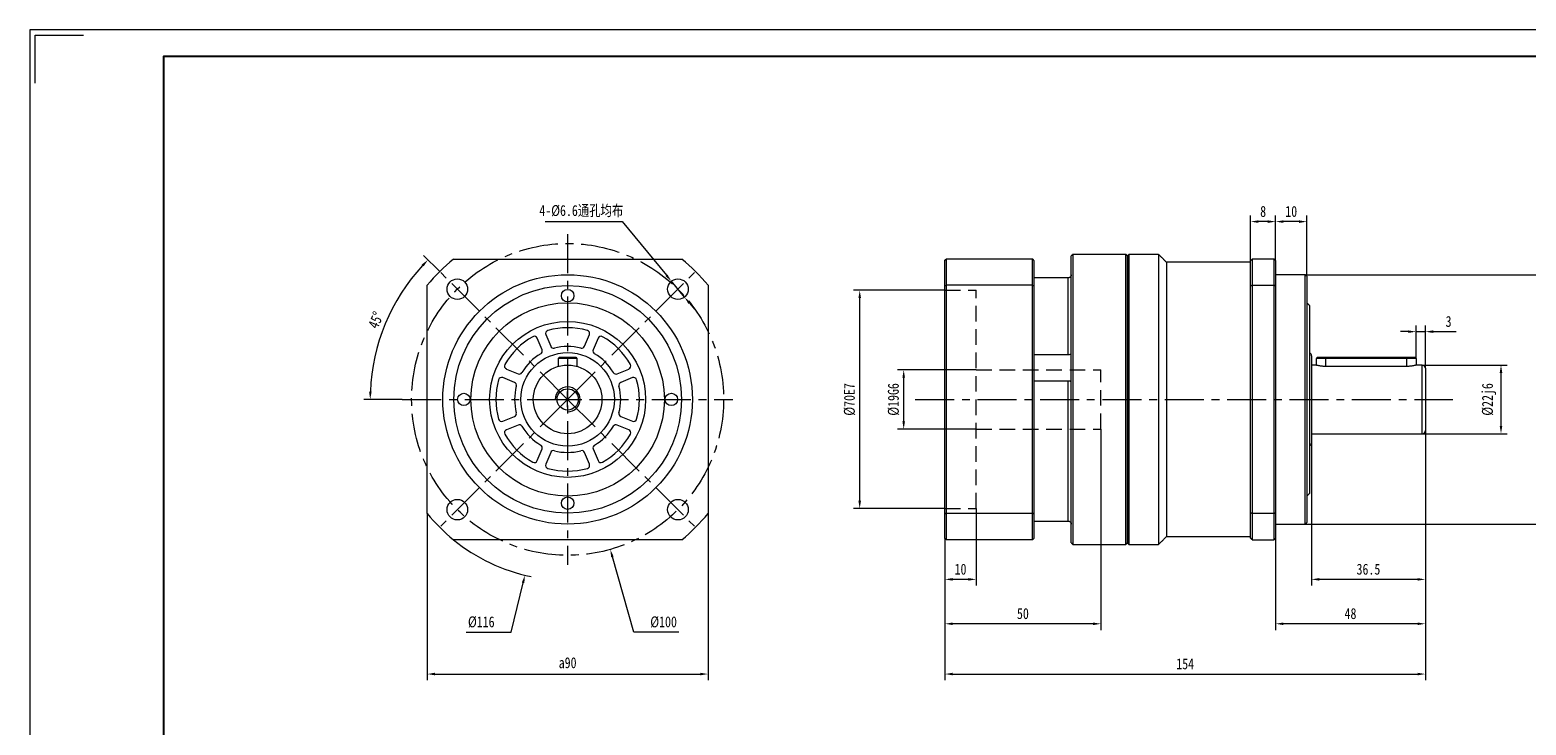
# Model space of a CAD drawing. Header units: millimetres. Extents: x 63 to 783, y 54 to 563.
# Tile 4 of 5: x 63 to 543, y 340 to 563. Entities that reach past the tile are written whole.
import ezdxf

# ---------------------------------------------------------------- set-up
doc = ezdxf.new("R2010")
doc.units = ezdxf.units.MM
doc.header["$LTSCALE"] = 10
doc.linetypes.add('CENTER', pattern=[2, 1.25, -0.25, 0.25, -0.25])
doc.linetypes.add('DASHED', pattern=[0.75, 0.5, -0.25])
doc.layers.get('0').update_dxf_attribs({"lineweight": 18})
for name, color, linetype, lineweight in [('3中心线层', 1, 'CENTER', 18), ('4虚线层', 6, 'DASHED', 18), ('图框_外框线', 7, 'Continuous', 18)]:
    doc.layers.add(name, color=color, linetype=linetype, lineweight=lineweight)
doc.styles.add('TH_GBDIM', font='txt', dxfattribs={"width": 0.8})
doc.dimstyles.new('TH_GBDIM', dxfattribs={"dimtxt": 3.5, "dimasz": 2.5, "dimexe": 2, "dimexo": 0, "dimgap": 1.5, "dimtad": 1, "dimdec": 1, "dimdsep": 46, "dimtxsty": 'TH_GBDIM', "dimcen": 2.5, "dimdle": 5, "dimclrd": 4, "dimclre": 4, "dimclrt": 3, "dimadec": 0, "dimazin": 0, "dimtfac": 0.714286, "dimtdec": 1, "dimtmove": 0, "dimatfit": 3, "dimfxl": 0, "dimtolj": 1, "dimarcsym": 0})

# ---------------------------------------------------------------- blocks, each defined once
blk = doc.blocks.new('*X4')
for points in [[(188.72, 487.32), (189.32, 486.74), (190.75, 488.83)], [(172.68, 446.57), (171.85, 446.59), (172.22, 444.08)]]:
    blk.add_hatch(color=4).paths.add_polyline_path(points, flags=0)
at = {"color": 4}
for p, q in [((194.49, 485.09), (189.34, 490.24)), ((182.5, 444.08), (170.22, 444.08))]:
    blk.add_line(p, q, dxfattribs=at)
blk.add_arc((235.5, 444.08), 63.28, 137.2636, 177.7364, dxfattribs=at)
at = {"color": 3, "insert": (174.03, 469.54), "char_height": 3.5, "width": 10.8025, "attachment_point": 5, "rotation": 67.5, "style": 'TH_GBDIM'}
blk.add_mtext('45%%D', dxfattribs=at)
blk = doc.blocks.new('*X5')
for points in [[(267.48, 484.17), (266.84, 483.64), (268.75, 481.98)], [(274.88, 475.23), (274.23, 474.7), (272.96, 476.89)]]:
    blk.add_hatch(color=4).paths.add_polyline_path(points, flags=0)
at = {"color": 4}
for p, q in [((228.34, 501.1), (252.93, 501.1)), ((252.93, 501.1), (267.16, 483.9)), ((272.96, 476.89), (268.75, 481.98)), ((274.56, 474.97), (276.15, 473.04))]:
    blk.add_line(p, q, dxfattribs=at)
at = {"color": 3, "insert": (239.88, 504.46), "char_height": 3.5, "width": 55.0667, "attachment_point": 5, "style": 'TH_GBDIM'}
blk.add_mtext('4-%%C6.6通孔均布', dxfattribs=at)
blk = doc.blocks.new('*X6')
blk.add_hatch(color=4).paths.add_polyline_path([(250.25, 393.69), (249.45, 393.47), (249.17, 395.99)], flags=0)
at = {"color": 4}
for p, q in [((235.5, 441.58), (235.5, 446.58)), ((233, 444.08), (238, 444.08)), ((256.71, 369.43), (249.85, 393.58)), ((271.13, 369.43), (256.71, 369.43))]:
    blk.add_line(p, q, dxfattribs=at)
at = {"color": 3, "insert": (266.26, 372.68), "char_height": 3.5, "width": 15.3689, "attachment_point": 5, "style": 'TH_GBDIM'}
blk.add_mtext('%%C100', dxfattribs=at)
blk = doc.blocks.new('*X7')
blk.add_hatch(color=4).paths.add_polyline_path([(220.82, 385.39), (221.63, 385.19), (221.81, 387.72)], flags=0)
at = {"color": 4}
for p, q in [((235.5, 441.58), (235.5, 446.58)), ((233, 444.08), (238, 444.08)), ((217.37, 369.43), (221.22, 385.29)), ((202.96, 369.43), (217.37, 369.43))]:
    blk.add_line(p, q, dxfattribs=at)
blk.add_arc((235.5, 444.08), 58, 230.8833, 258.3254, dxfattribs=at)
at = {"color": 3, "insert": (207.82, 372.68), "char_height": 3.5, "width": 15.3378, "attachment_point": 5, "style": 'TH_GBDIM'}
blk.add_mtext('%%C116', dxfattribs=at)
blk = doc.blocks.new('*X8')
for points in [[(193, 356.43), (193, 355.59), (190.5, 356.01)], [(278, 356.43), (278, 355.59), (280.5, 356.01)]]:
    blk.add_hatch(color=4).paths.add_polyline_path(points, flags=0)
at = {"color": 4}
for p, q in [((190.5, 407.49), (190.5, 354.01)), ((280.5, 407.49), (280.5, 354.01)), ((193, 356.01), (278, 356.01))]:
    blk.add_line(p, q, dxfattribs=at)
at = {"color": 3, "insert": (235.5, 359.61), "char_height": 3.5, "width": 11.2, "attachment_point": 5, "style": 'TH_GBDIM'}
blk.add_mtext('a90', dxfattribs=at)
blk = doc.blocks.new('*X11')
for points in [[(328.7, 476.58), (329.53, 476.58), (329.12, 479.08)], [(328.7, 411.58), (329.53, 411.58), (329.12, 409.08)]]:
    blk.add_hatch(color=4).paths.add_polyline_path(points, flags=0)
at = {"color": 4}
for p, q in [((356.43, 479.08), (327.12, 479.08)), ((329.12, 411.58), (329.12, 476.58)), ((356.43, 409.08), (327.12, 409.08))]:
    blk.add_line(p, q, dxfattribs=at)
at = {"color": 3, "insert": (325.87, 444.08), "char_height": 3.5, "width": 19.2889, "attachment_point": 5, "rotation": 90, "style": 'TH_GBDIM'}
blk.add_mtext('%%C70E7', dxfattribs=at)
blk = doc.blocks.new('*X12')
for points in [[(342.8, 451.08), (343.64, 451.08), (343.22, 453.58)], [(342.8, 437.08), (343.64, 437.08), (343.22, 434.58)]]:
    blk.add_hatch(color=4).paths.add_polyline_path(points, flags=0)
at = {"color": 4}
for p, q in [((366.43, 453.58), (341.22, 453.58)), ((343.22, 437.08), (343.22, 451.08)), ((366.43, 434.58), (341.22, 434.58))]:
    blk.add_line(p, q, dxfattribs=at)
at = {"color": 3, "insert": (339.97, 444.08), "char_height": 3.5, "width": 19.32, "attachment_point": 5, "rotation": 90, "style": 'TH_GBDIM'}
blk.add_mtext('%%C19G6', dxfattribs=at)
blk = doc.blocks.new('*X13')
for points in [[(358.93, 386.79), (358.93, 385.96), (356.43, 386.37)], [(363.93, 386.79), (363.93, 385.96), (366.43, 386.37)]]:
    blk.add_hatch(color=4).paths.add_polyline_path(points, flags=0)
at = {"color": 4}
for p, q in [((366.43, 409.08), (366.43, 384.37)), ((356.43, 399.48), (356.43, 384.37)), ((363.93, 386.37), (358.93, 386.37))]:
    blk.add_line(p, q, dxfattribs=at)
at = {"color": 3, "insert": (361.43, 389.62), "char_height": 3.5, "width": 6.6578, "attachment_point": 5, "style": 'TH_GBDIM'}
blk.add_mtext('10', dxfattribs=at)
blk = doc.blocks.new('*X14')
for points in [[(358.93, 372.54), (358.93, 371.71), (356.43, 372.13)], [(403.93, 372.54), (403.93, 371.71), (406.43, 372.13)]]:
    blk.add_hatch(color=4).paths.add_polyline_path(points, flags=0)
at = {"color": 4}
for p, q in [((406.43, 434.58), (406.43, 370.13)), ((356.43, 399.48), (356.43, 370.13)), ((403.93, 372.13), (358.93, 372.13))]:
    blk.add_line(p, q, dxfattribs=at)
at = {"color": 3, "insert": (381.43, 375.38), "char_height": 3.5, "width": 7.0933, "attachment_point": 5, "style": 'TH_GBDIM'}
blk.add_mtext('50', dxfattribs=at)
blk = doc.blocks.new('*X15')
for points in [[(534.25, 452.58), (535.09, 452.58), (534.67, 455.08)], [(534.25, 435.58), (535.09, 435.58), (534.67, 433.08)]]:
    blk.add_hatch(color=4).paths.add_polyline_path(points, flags=0)
at = {"color": 4}
for p, q in [((509.43, 455.08), (536.67, 455.08)), ((534.67, 435.58), (534.67, 452.58)), ((509.43, 433.08), (536.67, 433.08))]:
    blk.add_line(p, q, dxfattribs=at)
at = {"color": 3, "insert": (530.84, 444.08), "char_height": 3.5, "width": 19.32, "attachment_point": 5, "rotation": 90, "style": 'TH_GBDIM'}
blk.add_mtext('%%C22j6', dxfattribs=at)
blk = doc.blocks.new('*X16')
for points in [[(554.1, 481.58), (554.93, 481.58), (554.51, 484.08)], [(554.1, 406.58), (554.93, 406.58), (554.51, 404.08)]]:
    blk.add_hatch(color=4).paths.add_polyline_path(points, flags=0)
at = {"color": 4}
for p, q in [((471.93, 484.08), (556.51, 484.08)), ((554.51, 406.58), (554.51, 481.58)), ((471.93, 404.08), (556.51, 404.08))]:
    blk.add_line(p, q, dxfattribs=at)
at = {"color": 3, "insert": (550.68, 444.08), "char_height": 3.5, "width": 19.32, "attachment_point": 5, "rotation": 90, "style": 'TH_GBDIM'}
blk.add_mtext('%%C80g6', dxfattribs=at)
blk = doc.blocks.new('*X17')
for points in [[(504.93, 466.23), (504.93, 465.4), (507.43, 465.81)], [(512.93, 466.23), (512.93, 465.4), (510.43, 465.81)]]:
    blk.add_hatch(color=4).paths.add_polyline_path(points, flags=0)
at = {"color": 4}
for p, q in [((504.93, 465.81), (502.43, 465.81)), ((507.43, 457.18), (507.43, 467.81)), ((507.43, 465.81), (510.43, 465.81)), ((510.43, 454.08), (510.43, 467.81)), ((512.93, 465.81), (520.3, 465.81))]:
    blk.add_line(p, q, dxfattribs=at)
at = {"color": 3, "insert": (517.86, 469.06), "char_height": 3.5, "width": 3.0178, "attachment_point": 5, "style": 'TH_GBDIM'}
blk.add_mtext('3', dxfattribs=at)
blk = doc.blocks.new('*X18')
for points in [[(464.93, 501.51), (464.93, 500.68), (462.43, 501.1)], [(469.93, 501.51), (469.93, 500.68), (472.43, 501.1)]]:
    blk.add_hatch(color=4).paths.add_polyline_path(points, flags=0)
at = {"color": 4}
for p, q in [((462.43, 488.58), (462.43, 503.1)), ((469.93, 501.1), (464.93, 501.1)), ((472.43, 483.58), (472.43, 503.1))]:
    blk.add_line(p, q, dxfattribs=at)
at = {"color": 3, "insert": (467.43, 504.35), "char_height": 3.5, "width": 6.6578, "attachment_point": 5, "style": 'TH_GBDIM'}
blk.add_mtext('10', dxfattribs=at)
blk = doc.blocks.new('*X19')
for points in [[(456.93, 501.51), (456.93, 500.68), (454.43, 501.1)], [(459.93, 501.51), (459.93, 500.68), (462.43, 501.1)]]:
    blk.add_hatch(color=4).paths.add_polyline_path(points, flags=0)
at = {"color": 4}
for p, q in [((454.43, 488.58), (454.43, 503.1)), ((459.93, 501.1), (456.93, 501.1)), ((462.43, 488.58), (462.43, 503.1))]:
    blk.add_line(p, q, dxfattribs=at)
at = {"color": 3, "insert": (458.43, 504.35), "char_height": 3.5, "width": 3.1733, "attachment_point": 5, "style": 'TH_GBDIM'}
blk.add_mtext('8', dxfattribs=at)
blk = doc.blocks.new('*X20')
for points in [[(464.93, 372.54), (464.93, 371.71), (462.43, 372.13)], [(507.93, 372.54), (507.93, 371.71), (510.43, 372.13)]]:
    blk.add_hatch(color=4).paths.add_polyline_path(points, flags=0)
at = {"color": 4}
for p, q in [((510.43, 434.08), (510.43, 370.13)), ((462.43, 399.58), (462.43, 370.13)), ((507.93, 372.13), (464.93, 372.13))]:
    blk.add_line(p, q, dxfattribs=at)
at = {"color": 3, "insert": (486.43, 375.38), "char_height": 3.5, "width": 7.2178, "attachment_point": 5, "style": 'TH_GBDIM'}
blk.add_mtext('48', dxfattribs=at)
blk = doc.blocks.new('*X21')
for points in [[(476.43, 386.79), (476.43, 385.96), (473.93, 386.37)], [(507.93, 386.79), (507.93, 385.96), (510.43, 386.37)]]:
    blk.add_hatch(color=4).paths.add_polyline_path(points, flags=0)
at = {"color": 4}
for p, q in [((510.43, 434.08), (510.43, 384.37)), ((473.93, 430.08), (473.93, 384.37)), ((507.93, 386.37), (476.43, 386.37))]:
    blk.add_line(p, q, dxfattribs=at)
at = {"color": 3, "insert": (492.18, 389.62), "char_height": 3.5, "width": 14.9644, "attachment_point": 5, "style": 'TH_GBDIM'}
blk.add_mtext('36.5', dxfattribs=at)
blk = doc.blocks.new('*X25')
for points in [[(358.93, 356.43), (358.93, 355.59), (356.43, 356.01)], [(507.93, 356.43), (507.93, 355.59), (510.43, 356.01)]]:
    blk.add_hatch(color=4).paths.add_polyline_path(points, flags=0)
at = {"color": 4}
for p, q in [((510.43, 434.08), (510.43, 354.01)), ((356.43, 399.48), (356.43, 354.01)), ((358.93, 356.01), (507.93, 356.01))]:
    blk.add_line(p, q, dxfattribs=at)
at = {"color": 3, "insert": (433.43, 359.26), "char_height": 3.5, "width": 10.7644, "attachment_point": 5, "style": 'TH_GBDIM'}
blk.add_mtext('154', dxfattribs=at)

msp = doc.modelspace()

# ---------------------------------------------------------------- linework, layer by layer
at = {"color": 7, "linetype": 'Continuous', "lineweight": 15}
for p, q in [((396.93, 398.08), (396.93, 490.08)), ((397.43, 490.58), (397.43, 397.58)), ((414.43, 444.08), (414.43, 490.58)), ((414.93, 490.08), (414.93, 444.08)), ((414.93, 398.08), (414.93, 490.08)), ((415.43, 490.58), (415.43, 397.58)), ((424.93, 490.58), (424.93, 397.58)), ((198.91, 489.08), (272.09, 489.08)), ((356.43, 480.53), (356.43, 488.68)), ((356.83, 489.08), (356.83, 480.67)), ((384.53, 489.08), (356.83, 489.08)), ((384.53, 480.67), (384.53, 489.08)), ((384.93, 488.68), (384.93, 480.53)), ((427.43, 488.08), (427.43, 400.08)), ((454.43, 480.49), (454.43, 488.58)), ((454.93, 489.08), (454.93, 480.67)), ((461.93, 489.08), (454.93, 489.08)), ((461.93, 480.67), (461.93, 489.08)), ((462.43, 488.58), (462.43, 480.49)), ((190.5, 407.49), (190.5, 480.67)), ((280.5, 480.67), (280.5, 407.49)), ((356.43, 407.63), (356.43, 480.53)), ((356.83, 480.67), (356.83, 407.48)), ((384.53, 480.67), (356.83, 480.67)), ((384.53, 407.48), (384.53, 480.67)), ((395.93, 483.08), (384.93, 483.08)), ((384.93, 480.53), (384.93, 407.63)), ((395.93, 458.44), (395.93, 483.08)), ((454.43, 407.66), (454.43, 480.49)), ((454.93, 480.67), (454.93, 407.48)), ((454.93, 480.67), (461.93, 480.67)), ((461.93, 407.48), (461.93, 480.67)), ((462.43, 480.49), (462.43, 407.66)), ((471.93, 444.08), (471.93, 484.08)), ((472.43, 483.58), (472.43, 444.08)), ((473.43, 444.08), (473.43, 474.08)), ((227.29, 459.98), (225.75, 463.7)), ((228.52, 464.85), (230.07, 461.12)), ((240.94, 461.12), (242.48, 464.85)), ((245.25, 463.7), (243.71, 459.98)), ((232.9, 457.58), (232.5, 457.18)), ((238.5, 457.18), (232.5, 457.18)), ((232.5, 457.18), (232.5, 454.66)), ((232.9, 457.58), (238.1, 457.58)), ((238.1, 457.58), (238.5, 457.18)), ((238.5, 457.18), (238.5, 454.66)), ((384.93, 458.44), (395.93, 458.44)), ((473.93, 458.08), (473.93, 444.08)), ((475.43, 457.18), (475.43, 455.08)), ((478.43, 457.18), (475.43, 457.18)), ((475.83, 457.58), (478.43, 457.58)), ((478.43, 457.58), (504.43, 457.58)), ((478.43, 457.18), (478.43, 457.58)), ((504.43, 457.18), (478.43, 457.18)), ((478.43, 457.18), (478.43, 454.66)), ((504.43, 457.58), (507.03, 457.58)), ((504.43, 457.58), (504.43, 457.18)), ((507.43, 457.18), (504.43, 457.18)), ((504.43, 457.18), (504.43, 454.66)), ((507.43, 457.18), (507.43, 455.08)), ((218.46, 449.52), (214.73, 451.06)), ((215.88, 453.83), (219.61, 452.29)), ((251.4, 452.29), (255.12, 453.83)), ((256.27, 451.06), (252.54, 449.52)), ((504.43, 454.66), (478.43, 454.66)), ((509.43, 444.08), (509.43, 455.08)), ((510.43, 454.08), (510.43, 444.08)), ((395.93, 449.9), (384.93, 449.9)), ((395.93, 405.07), (395.93, 449.9)), ((414.43, 397.58), (414.43, 444.08)), ((414.93, 444.08), (414.93, 398.08)), ((471.93, 404.08), (471.93, 444.08)), ((472.43, 444.08), (472.43, 404.58)), ((473.43, 414.08), (473.43, 444.08)), ((473.93, 444.08), (473.93, 430.08)), ((509.43, 433.08), (509.43, 444.08)), ((510.43, 444.08), (510.43, 434.08)), ((214.73, 437.1), (218.46, 438.65)), ((252.54, 438.65), (256.27, 437.1)), ((219.61, 435.87), (215.88, 434.33)), ((255.12, 434.33), (251.4, 435.87)), ((225.75, 424.46), (227.29, 428.19)), ((230.07, 427.04), (228.52, 423.31)), ((242.48, 423.31), (240.94, 427.04)), ((243.71, 428.19), (245.25, 424.46)), ((356.43, 399.48), (356.43, 407.63)), ((384.93, 407.63), (384.93, 399.48)), ((454.43, 399.58), (454.43, 407.66)), ((462.43, 407.66), (462.43, 399.58)), ((356.83, 407.48), (356.83, 399.08)), ((384.53, 407.48), (356.83, 407.48)), ((384.53, 399.08), (384.53, 407.48)), ((384.93, 405.07), (395.93, 405.07)), ((454.93, 407.48), (454.93, 399.08)), ((461.93, 407.48), (454.93, 407.48)), ((461.93, 399.08), (461.93, 407.48)), ((272.09, 399.08), (198.91, 399.08)), ((384.53, 399.08), (356.83, 399.08)), ((454.93, 399.08), (461.93, 399.08))]:
    msp.add_line(p, q, dxfattribs=at)
for p, q in [((232.9, 457.58), (232.5, 457.18)), ((232.5, 457.18), (232.5, 454.66)), ((232.5, 457.18), (232.5, 454.66)), ((232.9, 457.58), (238.1, 457.58)), ((238.1, 457.58), (238.5, 457.18)), ((238.5, 457.18), (238.5, 454.66))]:
    msp.add_line(p, q)
for centre, radius in [((235.5, 444.08), 40), ((200.15, 479.44), 3.3), ((235.5, 444.08), 36.5), ((270.86, 479.44), 3.3), ((235.5, 444.08), 31), ((235.5, 477.33), 2), ((235.5, 444.08), 25), ((235.5, 444.08), 15), ((202.25, 444.08), 2), ((268.75, 444.08), 2), ((235.5, 410.83), 2), ((200.15, 408.73), 3.3), ((270.86, 408.73), 3.3)]:
    msp.add_circle(centre, radius, dxfattribs=at)
for radius in [11, 3.4]:
    msp.add_circle((235.5, 444.08), radius)
for centre, radius, start, end in [((235.5, 444.08), 58, 129.1167, 140.8833), ((235.5, 444.08), 58, 39.1167, 50.8833), ((229.45, 465.23), 1, 105.975, 202.5), ((235.5, 444.08), 23, 74.025, 105.975), ((241.56, 465.23), 1, 337.5, 74.025), ((235.5, 444.08), 23, 119.025, 150.975), ((224.83, 463.32), 1, 22.5, 119.025), ((230.99, 461.51), 1, 202.5, 284.5164), ((235.5, 444.08), 17, 75.4836, 104.5164), ((240.01, 461.51), 1, 255.4836, 337.5), ((246.18, 463.32), 1, 60.975, 157.5), ((235.5, 444.08), 23, 29.025, 60.975), ((235.5, 444.08), 17, 120.4836, 149.5164), ((226.37, 459.59), 1, 300.4836, 22.5), ((244.63, 459.59), 1, 157.5, 239.5164), ((235.5, 444.08), 17, 30.4836, 59.5164), ((472.93, 458.08), 1, 0, 60), ((214.35, 450.14), 1, 67.5, 164.025), ((216.26, 454.76), 1, 150.975, 247.5), ((219.99, 453.21), 1, 247.5, 329.5164), ((251.01, 453.21), 1, 210.4836, 292.5), ((254.74, 454.76), 1, 292.5, 29.025), ((256.65, 450.14), 1, 15.975, 112.5), ((509.43, 454.08), 1, 0, 90), ((235.5, 444.08), 23, 164.025, 195.975), ((218.08, 448.59), 1, 345.4836, 67.5), ((235.5, 444.08), 17, 165.4836, 194.5164), ((252.93, 448.59), 1, 112.5, 194.5164), ((235.5, 444.08), 17, 345.4836, 14.5164), ((235.5, 444.08), 23, 344.025, 15.975), ((214.35, 438.03), 1, 195.975, 292.5), ((218.08, 439.57), 1, 292.5, 14.5164), ((252.93, 439.57), 1, 165.4836, 247.5), ((256.65, 438.03), 1, 247.5, 344.025), ((216.26, 433.41), 1, 112.5, 209.025), ((235.5, 444.08), 23, 209.025, 240.975), ((219.99, 434.95), 1, 30.4836, 112.5), ((235.5, 444.08), 17, 210.4836, 239.5164), ((235.5, 444.08), 17, 300.4836, 329.5164), ((235.5, 444.08), 23, 299.025, 330.975), ((251.01, 434.95), 1, 67.5, 149.5164), ((254.74, 433.41), 1, 330.975, 67.5), ((509.43, 434.08), 1, 270, 0), ((226.37, 428.57), 1, 337.5, 59.5164), ((230.99, 426.66), 1, 75.4836, 157.5), ((235.5, 444.08), 17, 255.4836, 284.5164), ((240.01, 426.66), 1, 22.5, 104.5164), ((244.63, 428.57), 1, 120.4836, 202.5), ((472.93, 430.08), 1, 300, 360), ((224.83, 424.84), 1, 240.975, 337.5), ((229.45, 422.93), 1, 157.5, 254.025), ((241.56, 422.93), 1, 285.975, 22.5), ((246.18, 424.84), 1, 202.5, 299.025), ((235.5, 444.08), 23, 254.025, 285.975), ((235.5, 444.08), 58, 219.1167, 230.8833), ((235.5, 444.08), 58, 309.1167, 320.8833)]:
    msp.add_arc(centre, radius, start, end, dxfattribs=at)
at = {"color": 4}
msp.add_arc((235.5, 444.08), 4, 270, 180, dxfattribs=at)
at = {"color": 7, "linetype": 'Continuous', "lineweight": 15}
for points in [[(397.43, 490.58), (396.93, 490.08)], [(414.43, 490.58), (397.43, 490.58)], [(414.93, 490.08), (414.43, 490.58)], [(415.43, 490.58), (414.93, 490.08)], [(424.93, 490.58), (415.43, 490.58)], [(427.43, 488.08), (424.93, 490.58)], [(356.43, 488.68), (356.83, 489.08)], [(384.93, 488.68), (384.53, 489.08)], [(454.43, 488.08), (427.43, 488.08)], [(454.43, 488.58), (454.93, 489.08)], [(462.43, 488.58), (461.93, 489.08)], [(356.43, 480.53), (356.83, 480.67)], [(384.53, 480.67), (384.93, 480.53)], [(454.93, 480.67), (454.43, 480.49)], [(462.43, 480.49), (461.93, 480.67)], [(471.93, 484.08), (462.43, 484.08)], [(472.43, 483.58), (471.93, 484.08)], [(473.43, 474.08), (472.43, 475.08)], [(475.83, 457.58), (475.43, 457.18)], [(507.43, 457.18), (507.03, 457.58)], [(475.43, 455.08), (473.93, 455.08)], [(509.43, 455.08), (507.43, 455.08)], [(473.93, 433.08), (509.43, 433.08)], [(472.43, 413.08), (473.43, 414.08)], [(356.43, 407.63), (356.83, 407.48)], [(384.53, 407.48), (384.93, 407.63)], [(454.93, 407.48), (454.43, 407.66)], [(462.43, 407.66), (461.93, 407.48)], [(462.43, 404.08), (471.93, 404.08)], [(471.93, 404.08), (472.43, 404.58)], [(356.83, 399.08), (356.43, 399.48)], [(384.53, 399.08), (384.93, 399.48)], [(396.93, 398.08), (397.43, 397.58)], [(414.43, 397.58), (414.93, 398.08)], [(414.93, 398.08), (415.43, 397.58)], [(424.93, 397.58), (427.43, 400.08)], [(427.43, 400.08), (454.43, 400.08)], [(454.93, 399.08), (454.43, 399.58)], [(462.43, 399.58), (461.93, 399.08)], [(397.43, 397.58), (414.43, 397.58)], [(415.43, 397.58), (424.93, 397.58)]]:
    msp.add_open_spline(points, degree=1, dxfattribs=at)
for points, knots in [([(396.93, 484.05), (396.93, 484.04), (396.93, 483.91), (396.87, 483.68), (396.7, 483.4), (396.43, 483.19), (396.16, 483.09), (395.99, 483.08), (395.93, 483.08)], [0, 0, 0, 0, 0.050706, 0.376082, 0.704499, 1.040599, 1.37708, 1.551484, 1.551484, 1.551484, 1.551484]), ([(395.93, 458.44), (396.04, 458.44), (396.26, 458.46), (396.55, 458.55), (396.78, 458.69), (396.91, 458.83), (396.92, 458.92), (396.93, 458.95)], [0, 0, 0, 0, 0.251379, 0.502708, 0.759337, 1.021151, 1.202573, 1.202573, 1.202573, 1.202573]), ([(478.43, 454.66), (478.27, 454.66), (477.94, 454.67), (477.46, 454.7), (477, 454.75), (476.59, 454.82), (476.22, 454.89), (475.91, 454.95), (475.66, 455.01), (475.5, 455.06), (475.43, 455.08), (475.44, 455.07), (475.44, 455.07)], [0, 0, 0, 0, 0.312801, 0.634898, 0.947638, 1.269055, 1.58918, 1.918272, 2.243392, 2.578382, 2.895636, 3.033573, 3.033573, 3.033573, 3.033573]), ([(507.42, 455.07), (507.42, 455.07), (507.42, 455.07), (507.34, 455.05), (507.18, 455.01), (506.94, 454.95), (506.63, 454.88), (506.26, 454.81), (505.83, 454.75), (505.36, 454.7), (504.88, 454.66), (504.57, 454.66), (504.43, 454.66)], [0, 0, 0, 0, 0.188745, 0.49748, 0.815009, 1.12714, 1.44778, 1.769759, 2.100932, 2.424678, 2.758401, 3.029059, 3.029059, 3.029059, 3.029059]), ([(396.81, 449.87), (396.8, 449.87), (396.75, 449.87), (396.57, 449.88), (396.27, 449.9), (396.04, 449.9), (395.93, 449.9)], [0, 0, 0, 0, 0.0513916, 0.3237472, 0.6004135, 0.8771996, 0.8771996, 0.8771996, 0.8771996]), ([(395.93, 405.07), (396.04, 405.06), (396.26, 405.04), (396.55, 404.88), (396.78, 404.65), (396.91, 404.37), (396.92, 404.18), (396.93, 404.1)], [0, 0, 0, 0, 0.324175, 0.648284, 0.979229, 1.31686, 1.550819, 1.550819, 1.550819, 1.550819])]:
    msp.add_open_spline(points, degree=3, knots=knots, dxfattribs=at)
at = {"layer": '3中心线层'}
for p, q in [((235.5, 497.08), (235.5, 391.08)), ((235.5, 444.08), (194.49, 485.09)), ((235.5, 444.08), (276.51, 485.09)), ((182.5, 444.08), (288.5, 444.08)), ((235.5, 444.08), (194.49, 403.07)), ((235.5, 444.08), (276.51, 403.07)), ((346.91, 444.08), (519.26, 444.08))]:
    msp.add_line(p, q, dxfattribs=at)
msp.add_circle((235.5, 444.08), 50, dxfattribs=at)
at = {"layer": '4虚线层'}
for p, q in [((356.43, 479.08), (366.43, 479.08)), ((366.43, 409.08), (366.43, 479.08)), ((366.43, 453.58), (406.43, 453.58)), ((406.43, 434.58), (406.43, 453.58)), ((366.43, 434.58), (406.43, 434.58)), ((356.43, 409.08), (366.43, 409.08))]:
    msp.add_line(p, q, dxfattribs=at)
at = {"layer": '图框_外框线', "color": 3}
msp.add_lwpolyline([(63.15, 53.81), (782.62, 53.81), (782.62, 562.58), (63.15, 562.58)], close=True, dxfattribs=at)
msp.add_lwpolyline([(64.86, 545.45), (64.86, 560.87), (80.28, 560.87)], dxfattribs=at)
at = {"layer": '图框_外框线', "color": 3, "lineweight": 25}
msp.add_lwpolyline([(105.98, 62.38), (774.05, 62.38), (774.05, 554.01), (105.98, 554.01)], close=True, dxfattribs=at)

# ---------------------------------------------------------------- dimensions: what is measured, and where the dimension line sits
dim = msp.add_diameter_dim_2p(p1=(272.96, 476.89), p2=(268.75, 481.98), text='4-<>通孔均布', dimstyle='TH_GBDIM', override={"dimtoh": 1, "dimpost": '%%C<>', "dimsah": 1, "dimtzin": 0})
dim.commit()
dim.dimension.update_dxf_attribs({"geometry": '*X5', "text_midpoint": (252.93, 501.1), "dimtype": 163})
for base, p1, p2, picture, middle in [((454.43, 501.1), (462.43, 488.58), (454.43, 488.58), '*X19', (458.43, 501.1)), ((462.43, 501.1), (472.43, 483.58), (462.43, 488.58), '*X18', (467.43, 501.1)), ((462.43, 372.13), (510.43, 434.08), (462.43, 399.58), '*X20', (486.43, 372.13)), ((473.93, 386.37), (510.43, 434.08), (473.93, 430.08), '*X21', (492.18, 386.37))]:
    dim = msp.add_linear_dim(base=base, p1=p1, p2=p2, dimstyle='TH_GBDIM', override={"dimsah": 1, "dimtzin": 0})
    dim.commit()
    dim.dimension.update_dxf_attribs({"geometry": picture, "text_midpoint": middle, "dimtype": 160})
for p1, p2, picture, middle in [((249.19, 500.44), (221.81, 387.72), '*X7', (217.37, 369.43)), ((221.84, 492.18), (249.17, 395.99), '*X6', (256.71, 369.43))]:
    dim = msp.add_diameter_dim_2p(p1=p1, p2=p2, dimstyle='TH_GBDIM', override={"dimtih": 1, "dimtoh": 1, "dimpost": '%%C<>', "dimsah": 1, "dimtofl": 0, "dimtzin": 0})
    dim.commit()
    dim.dimension.update_dxf_attribs({"geometry": picture, "text_midpoint": middle, "dimtype": 163})
dim = msp.add_angular_dim_2l(base=(177.04, 468.3), line1=((182.5, 444.08), (288.5, 444.08)), line2=((235.5, 444.08), (194.49, 485.09)), dimstyle='TH_GBDIM', override={"dimtad": 1, "dimtih": 0, "dimtoh": 0, "dimsah": 1, "dimtdec": 0, "dimtzin": 0})
dim.commit()
dim.dimension.update_dxf_attribs({"geometry": '*X4', "text_midpoint": (174.03, 469.54)})
for base, p1, p2, text, picture, middle in [((554.51, 484.08), (471.93, 404.08), (471.93, 484.08), '%%C<>g6', '*X16', (554.51, 444.08)), ((343.22, 453.58), (366.43, 434.58), (366.43, 453.58), '%%C<>G6', '*X12', (343.22, 444.08)), ((534.67, 455.08), (509.43, 433.08), (509.43, 455.08), '%%C<>j6', '*X15', (534.67, 444.08))]:
    dim = msp.add_linear_dim(base=base, p1=p1, p2=p2, angle=90, text=text, dimstyle='TH_GBDIM', override={"dimsah": 1, "dimtzin": 0})
    dim.commit()
    dim.dimension.update_dxf_attribs({"geometry": picture, "text_midpoint": middle, "dimtype": 160})
dim = msp.add_linear_dim(base=(329.12, 479.08), p1=(356.43, 409.08), p2=(356.43, 479.08), angle=90, text='%%C<>E7', dimstyle='TH_GBDIM', override={"dimsah": 1, "dimtzin": 0})
dim.commit()
dim.dimension.update_dxf_attribs({"geometry": '*X11', "text_midpoint": (325.87, 444.08)})
for base, p1, p2, picture, middle in [((510.43, 465.81), (507.43, 457.18), (510.43, 454.08), '*X17', (517.86, 469.06)), ((356.43, 372.13), (406.43, 434.58), (356.43, 399.48), '*X14', (381.43, 375.38)), ((510.43, 356.01), (356.43, 399.48), (510.43, 434.08), '*X25', (433.43, 359.26)), ((356.43, 386.37), (366.43, 409.08), (356.43, 399.48), '*X13', (361.43, 389.62))]:
    dim = msp.add_linear_dim(base=base, p1=p1, p2=p2, dimstyle='TH_GBDIM', override={"dimsah": 1, "dimtzin": 0})
    dim.commit()
    dim.dimension.update_dxf_attribs({"geometry": picture, "text_midpoint": middle})
dim = msp.add_linear_dim(base=(280.5, 356.01), p1=(190.5, 407.49), p2=(280.5, 407.49), text='a<>', dimstyle='TH_GBDIM', override={"dimsah": 1, "dimtzin": 0})
dim.commit()
dim.dimension.update_dxf_attribs({"geometry": '*X8', "text_midpoint": (235.5, 356.01), "dimtype": 160})

doc.saveas('drawing.dxf')
